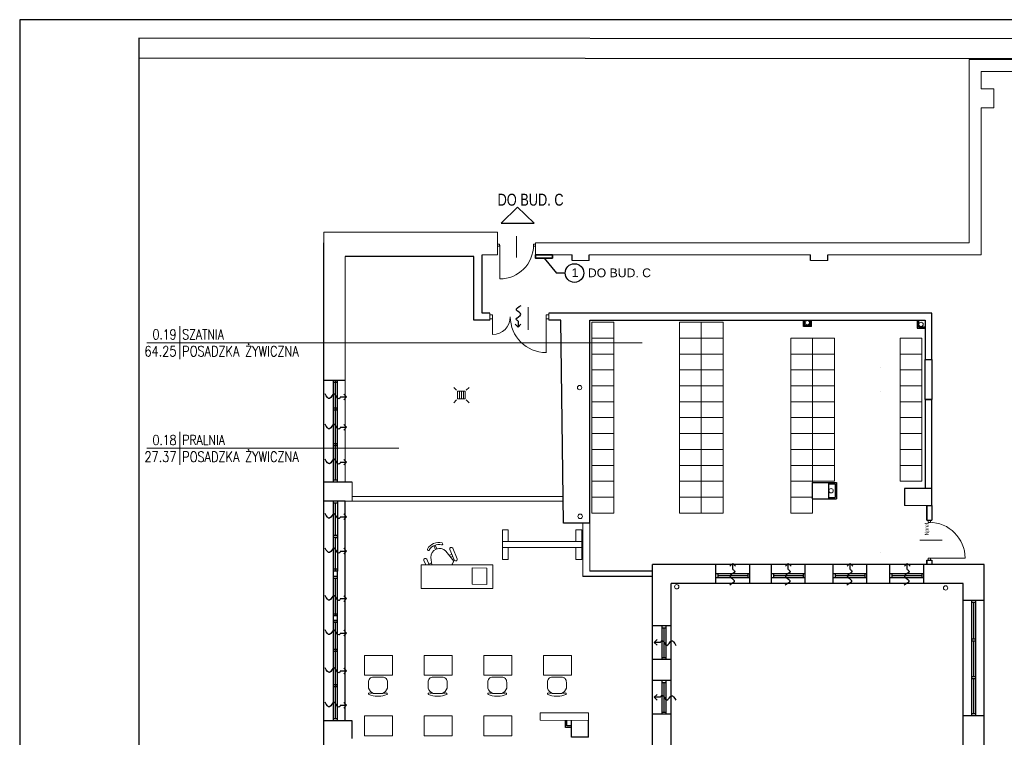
# Model space of a CAD drawing. Header units: millimetres. Extents: x 282377 to 1404227, y -783705 to 1038705.
# Tile 5 of 243: x 379076 to 381552, y 2626 to 4430. Entities that reach past the tile are written whole.
import ezdxf
from ezdxf.enums import TextEntityAlignment as Align

# ---------------------------------------------------------------- set-up
doc = ezdxf.new("R2010")
doc.units = ezdxf.units.MM
doc.layers.add('!A_aktualizacja NN_syl', color=12, linetype='Continuous')
doc.layers.add('A_opis', color=7, linetype='Continuous')
doc.layers.add('13. Podpisy', color=7, linetype='Continuous', lineweight=18, true_color=0xffffff)
for name, color, linetype, lineweight in [('7. Projektowana ściana murowana', 7, 'Continuous', 13), ('BA_drz', 7, 'Continuous', 18), ('BA_KS_ist.', 34, 'Continuous', 13), ('BA_met', 7, 'Continuous', 18), ('BA_txs', 2, 'Continuous', 18), ('Cienka', 7, 'Continuous', 18), ('mm_Wentylacja', 5, 'Continuous', 50), ('PG_WYPOSAŻENIE', 9, 'Continuous', 18), ('Przekrojowa', 60, 'Continuous', 18)]:
    doc.layers.add(name, color=color, linetype=linetype, lineweight=lineweight)
doc.styles.add('Arial', font='arial.ttf')
doc.styles.add('BIKTS', font='bikromsw.shx', dxfattribs={"width": 0.85})
doc.styles.add('BIKWYM', font='BIKROMSW.SHX', dxfattribs={"width": 0.8})
doc.styles.add('ROMANS', font='romans', dxfattribs={"width": 0.7})

# ---------------------------------------------------------------- blocks, each defined once
blk = doc.blocks.new('bikmet')
blk.add_line((0, 1.65), (0, -1.65))
at = {"style": 'ROMANS', "width": 0.8}
blk.add_attdef('NRPOM', text='', height=1, dxfattribs=at).set_placement((-0.333, 0.333), align=Align.RIGHT)
blk.add_attdef('NWAPOM', (0.25, 0.333), '', height=1, dxfattribs=at)
blk.add_attdef('RAREA', text='', height=1.042, dxfattribs=at).set_placement((-0.333, -0.333), align=Align.TOP_RIGHT)
blk.add_attdef('PODLOGA', text='', height=1.042, dxfattribs=at).set_placement((0.25, -0.333), align=Align.TOP_LEFT)
blk = doc.blocks.new('jamb')
blk.add_lwpolyline([(-0.5, -0.5), (-0.5, 0.5), (0.5, 0.5), (0.5, -0.5)], close=True)
blk = doc.blocks.new('dr1h901')
at = {"color": 7}
blk.add_line((-0.5, 0), (-0.5, 1), dxfattribs=at)
blk.add_line((0, 0.362), (0, -0.266))
blk.add_arc((-0.5, 0), 1, 0, 90, dxfattribs=at)
blk = doc.blocks.new('podciecie')
at = {"layer": 'mm_Wentylacja', "color": 142, "lineweight": 30}
for p, q in [((23288, -37575.5), (23288, -37590.5)), ((23288, -37590.5), (23280.9, -37583.4)), ((23288, -37590.5), (23295.1, -37583.4))]:
    blk.add_line(p, q, dxfattribs=at)
blk.add_spline([(23288, -37575.5), (23283.2, -37570.7), (23295.2, -37558.8), (23284.2, -37547.8), (23295.8, -37536.2)], degree=3, dxfattribs=at)
blk = doc.blocks.new('A$C6810ecfa')
at = {"layer": 'BA_KS_ist.', "color": 18, "linetype": 'Continuous', "lineweight": 20, "ltscale": 25, "true_color": 0x000000}
for centre in [(-1217.9, 2197.3), (-932.1, 2192.9), (-1790.9, 2034), (-579.3, 1891.7), (-1158.3, 1774.7), (-1789.4, 1710.4), (-417.4, 1584.6), (-1546.6, 1533.3), (-870.4, 1530.5), (-1546.6, 816), (-844.3, 813.3), (-1824.7, 575.4), (-1216.4, 582.9), (-1155.3, 585.3), (-616.6, 574.3), (-557.3, 574.3), (-11.3, 400.4), (-11.3, 278.7), (-371.6, 194.3)]:
    blk.add_circle(centre, 5.5, dxfattribs=at)
at = {"layer": 'BA_KS_ist.', "color": 30, "linetype": 'Continuous', "lineweight": 20, "ltscale": 25}
blk.add_circle((-2195.6, 249.7), 5.5, dxfattribs=at)
blk = doc.blocks.new('A$Cb384932f')
at = {"layer": 'BA_KS_ist.', "color": 34}
for p, q in [((-2107.2, 2034.5), (-2100.1, 2027.3)), ((-2075.9, 2027.3), (-2068.8, 2034.5)), ((-2097.5, 2024.8), (-2078.5, 2024.8)), ((-2097.5, 2005.7), (-2097.5, 2024.8)), ((-2078.5, 2005.7), (-2097.5, 2005.7)), ((-2093.1, 2024.8), (-2093.1, 2005.7)), ((-2088, 2024.8), (-2088, 2005.7)), ((-2082.9, 2024.8), (-2082.9, 2005.7)), ((-2078.5, 2024.8), (-2078.5, 2005.7)), ((-2107.2, 1996), (-2100.1, 2003.2)), ((-2068.8, 1996), (-2075.9, 2003.2)), ((-302.5, 292.6), (-295.3, 285.4)), ((-292.8, 282.9), (-273.7, 282.9)), ((-292.8, 263.8), (-292.8, 282.9)), ((-288.3, 282.9), (-288.3, 263.8)), ((-283.3, 282.9), (-283.3, 263.8)), ((-278.2, 282.9), (-278.2, 263.8)), ((-273.7, 282.9), (-273.7, 263.8)), ((-271.2, 285.4), (-264, 292.6)), ((-302.5, 254.1), (-295.3, 261.3)), ((-273.7, 263.8), (-292.8, 263.8)), ((-264, 254.1), (-271.2, 261.3))]:
    blk.add_line(p, q, dxfattribs=at)
blk = doc.blocks.new('A$C6e56510e')
at = {"layer": 'PG_WYPOSAŻENIE', "color": 251, "true_color": 0x636466}
for p, q in [((5, 281), (5, 134)), ((354, 416), (130, 416)), ((259, 479), (225, 479)), ((479, 281), (479, 134)), ((356, 0), (131, 0))]:
    blk.add_line(p, q, dxfattribs=at)
for centre, radius, start, end in [((216, 211), 222, 112.8026, 161.5732), ((208, 6), 473, 87.8783, 114.1146), ((276, 6), 473, 65.8854, 92.1217), ((269, 211), 222, 18.4268, 67.1974), ((129, 124), 124, 175.2787, 270.8747), ((355, 124), 124, 269.1253, 4.7213)]:
    blk.add_arc(centre, radius, start, end, dxfattribs=at)
for points in [[(130, 416), (55, 403), (16, 407), (6, 430), (14, 438)], [(354, 416), (430, 403), (468, 407), (478, 430), (470, 438)]]:
    blk.add_spline(points, degree=3, dxfattribs=at)
blk = doc.blocks.new('A$Ce0212712')
at = {"layer": 'PG_WYPOSAŻENIE', "color": 251, "true_color": 0x636466}
for p, q in [((116.2, 180), (56.2, 180)), ((56.2, 180), (56.2, 0)), ((116.2, 180), (116.2, 0)), ((56.2, 153.3), (38.3, 156.1)), ((42.2, 165.8), (56.2, 159.9)), ((56.2, 168.6), (45.4, 173.2)), ((51.6, 154.1), (54.4, 160.6)), ((6.9, 145.1), (16.5, 141)), ((8.1, 148), (17.8, 143.9)), ((41.1, 89.6), (14.6, 100.8)), ((17.7, 108.2), (44.2, 96.9)), ((22, 117.8), (47.5, 98.3)), ((32.7, 109.6), (29.9, 103)), ((35.3, 100.7), (37.5, 105.9)), ((116.2, 0), (56.2, 0))]:
    blk.add_line(p, q, dxfattribs=at)
for centre, radius, start, end in [((43.8, 169.5), 4, 66.9416, 246.9416), ((31.8, 136.2), 31.8, 117.8261, 196.0571), ((31.8, 136.2), 26.5, 117.8261, 196.0571), ((37.7, 133.7), 22.4, 88.5371, 225.346), ((17.9, 161.8), 2.68, 305.0597, 110.5924), ((3.7, 128.5), 2.68, 203.2907, 8.8234), ((16.2, 104.5), 4, 66.9416, 246.9416), ((33.4, 135.5), 39.8, 290.6531, 304.8412), ((42.7, 93.2), 4, 246.9416, 66.9416)]:
    blk.add_arc(centre, radius, start, end, dxfattribs=at)

msp = doc.modelspace()

# ---------------------------------------------------------------- linework, layer by layer
at = {"layer": '!A_aktualizacja NN_syl'}
for p in [(380394.2, 3830.2), (380447.4, 3793)]:
    msp.add_line(p, (380426, 3793), dxfattribs=at)
at = {"layer": '!A_aktualizacja NN_syl', "lineweight": 35}
msp.add_lwpolyline([(380415.4, 3830.2), (380373, 3830.2), (380373, 3838.9), (380415.4, 3838.9)], close=True, dxfattribs=at)
at = {"layer": '!A_aktualizacja NN_syl'}
msp.add_circle((380470.8, 3793), 23.4, dxfattribs=at)
at = {"lineweight": 20}
for p, q in [((381712.5, 4329.9), (381463.5, 4329.9)), ((381463.5, 4329.9), (381463.5, 3868.9)), ((381661.5, 4299.9), (381493.5, 4299.9)), ((381493.5, 4299.9), (381493.5, 4255.9)), ((381493.5, 4255.9), (381525.5, 4255.9)), ((381525.5, 4255.9), (381525.5, 4207.9)), ((381525.5, 4207.9), (381493.5, 4207.9)), ((381493.5, 4207.9), (381493.5, 3838.9)), ((380277.5, 3838.9), (380277.5, 3868.9)), ((380373, 3838.9), (380373, 3868.9)), ((380373, 3868.9), (381463.5, 3868.9)), ((380277.5, 3838.9), (380239, 3838.9)), ((380465, 3838.9), (380373, 3838.9)), ((381064, 3838.9), (380508, 3838.9)), ((381493.5, 3838.9), (381108, 3838.9)), ((379894.5, 3834.4), (379894.5, 3266.9)), ((380465, 3824.9), (380508, 3824.9)), ((381108, 3824.9), (381064, 3824.9)), ((380258, 3691.9), (380258, 3674.4)), ((380406, 3691.9), (380406, 3674.4)), ((380264.5, 3688.1), (380258, 3688.1)), ((380264.5, 3678.1), (380258, 3678.1)), ((380264.5, 3688.1), (380264.5, 3678.1)), ((380406, 3688.1), (380399.5, 3688.1)), ((380399.5, 3688.1), (380399.5, 3678.1)), ((380399.5, 3683.1), (380399.5, 3592.1)), ((380406, 3678.1), (380399.5, 3678.1)), ((379911.5, 3219.4), (379911.5, 3266.9)), ((379911.5, 3219.4), (379894.5, 3219.4)), ((381300.5, 3208.9), (381357, 3208.9)), ((381349, 3059.9), (381357, 3059.9))]:
    msp.add_line(p, q, dxfattribs=at)
for p, q in [((379840.5, 1706.4), (379840.5, 3868.9)), ((380239, 3691.9), (380239, 3838.9)), ((380465, 3824.9), (380465, 3838.9)), ((380508, 3824.9), (380508, 3838.9)), ((381064, 3824.9), (381064, 3838.9)), ((381108, 3824.9), (381108, 3838.9)), ((380217.5, 3834.4), (379894.5, 3834.4)), ((380217.5, 3674.4), (380217.5, 3834.4)), ((380258, 3691.9), (380239, 3691.9)), ((381369, 3691.9), (380406, 3691.9)), ((381369, 3575.9), (381369, 3691.9)), ((380258, 3674.4), (380217.5, 3674.4)), ((380436.5, 3674.4), (380406, 3674.4)), ((380443.5, 3164.4), (380436.5, 3674.4)), ((380509.5, 3164.4), (380509.5, 3674.4)), ((380509.5, 3674.4), (381352.5, 3674.4)), ((381046.6, 3658.2), (381046.6, 3674.4)), ((381049.6, 3661.2), (381049.6, 3674.4)), ((381063.6, 3661.2), (381063.6, 3674.4)), ((381066.6, 3658.2), (381066.6, 3674.4)), ((381332.5, 3674.4), (381332.5, 3654.4)), ((381335.5, 3674.4), (381335.5, 3657.4)), ((381352.5, 3674.4), (381352.5, 3575.9)), ((381066.6, 3658.2), (381046.6, 3658.2)), ((381063.6, 3661.2), (381049.6, 3661.2)), ((381332.5, 3654.4), (381352.5, 3654.4)), ((381335.5, 3657.4), (381352.5, 3657.4)), ((381352.5, 3575.9), (381369, 3575.9)), ((379894.5, 3522.9), (379840.5, 3522.9)), ((379865, 3266.9), (379865, 3522.9)), ((379875, 3517.9), (379865, 3517.9)), ((379870, 3452.9), (379870, 3517.9)), ((379875, 3266.9), (379875, 3522.9)), ((381352.5, 3474.9), (381352.5, 3251.4)), ((381352.5, 3474.9), (381369, 3474.9)), ((381369, 3251.4), (381369, 3474.9)), ((379875, 3452.9), (379865, 3452.9)), ((379875, 3447.9), (379865, 3447.9)), ((379870, 3363.5), (379870, 3447.9)), ((379875, 3363.5), (379865, 3363.5)), ((379875, 3358.5), (379865, 3358.5)), ((379870, 3271.9), (379870, 3358.5)), ((379875, 3271.9), (379865, 3271.9)), ((379911.5, 3266.9), (379840.5, 3266.9)), ((379875, 3266.9), (379865, 3266.9)), ((381068.5, 3266.4), (381109.5, 3266.4)), ((381068.5, 3266.4), (381068.5, 3225.4)), ((381109.5, 3266.4), (381109.5, 3225.4)), ((381109.5, 3266.4), (381129.5, 3266.4)), ((381109.5, 3263.4), (381126.5, 3263.4)), ((381126.5, 3263.4), (381126.5, 3228.4)), ((381129.5, 3266.4), (381129.5, 3225.4)), ((381369, 3251.4), (381300.5, 3251.4)), ((381300.5, 3251.4), (381300.5, 3208.9)), ((381369, 3208.9), (381369, 3251.4)), ((379894.5, 3219.4), (379840.5, 3219.4)), ((379875, 3219.4), (379865, 3219.4)), ((379865, 3043.4), (379865, 3219.4)), ((379875, 3219.4), (379875, 3043.4)), ((379894.5, 3043.4), (379894.5, 3219.4)), ((381068.5, 3225.4), (381109.5, 3225.4)), ((381109.5, 3228.4), (381126.5, 3228.4)), ((381109.5, 3225.4), (381129.5, 3225.4)), ((379875, 3214.4), (379865, 3214.4)), ((379870, 3133), (379870, 3214.4)), ((381357, 3208.9), (381369, 3208.9)), ((381357, 3208.9), (381357, 3171.8)), ((381369, 3208.9), (381369, 3171.8)), ((381357, 3171.8), (381369, 3171.8)), ((380509.5, 3164.4), (380443.5, 3164.4)), ((379875, 3133), (379865, 3133)), ((379875, 3127.8), (379865, 3127.8)), ((379870, 3048.4), (379870, 3127.8)), ((381357, 3070.8), (381357, 3059.9)), ((381357, 3070.8), (381369, 3070.8)), ((381369, 3070.8), (381369, 3059.9)), ((379875, 3048.4), (379865, 3048.4)), ((380667, 2247.4), (380667, 3059.9)), ((381501, 3059.9), (380667, 3059.9)), ((380826.5, 3012.9), (380826.5, 3059.9)), ((380911.5, 3012.9), (380911.5, 3059.9)), ((380966, 3012.9), (380966, 3059.9)), ((381051, 3012.9), (381051, 3059.9)), ((381121, 3012.9), (381121, 3059.9)), ((381206, 3012.9), (381206, 3059.9)), ((381264, 3012.9), (381264, 3059.9)), ((381349, 3012.9), (381349, 3059.9)), ((381501, 2508.6), (381501, 3059.9)), ((379865, 2666.9), (379865, 3043.4)), ((379875, 3043.4), (379865, 3043.4)), ((379875, 3043.4), (379865, 3043.4)), ((379875, 3029.9), (379865, 3029.9)), ((379875, 3024.9), (379865, 3024.9)), ((379870, 2935.8), (379870, 3024.9)), ((379875, 2666.9), (379875, 3043.4)), ((379894.5, 2666.9), (379894.5, 3043.4)), ((380667, 3029.9), (380491.7, 3029.9)), ((380667, 3043.4), (380509.5, 3043.4)), ((380911.5, 3036.4), (380826.5, 3036.4)), ((380911.5, 3026.4), (380826.5, 3026.4)), ((380831.5, 3036.4), (380831.5, 3026.4)), ((380906.5, 3031.4), (380831.5, 3031.4)), ((380906.5, 3036.4), (380906.5, 3026.4)), ((381051, 3036.4), (380966, 3036.4)), ((381051, 3026.4), (380966, 3026.4)), ((380971, 3036.4), (380971, 3026.4)), ((381046, 3031.4), (380971, 3031.4)), ((381046, 3036.4), (381046, 3026.4)), ((381206, 3036.4), (381121, 3036.4)), ((381206, 3026.4), (381121, 3026.4)), ((381126, 3036.4), (381126, 3026.4)), ((381201, 3031.4), (381126, 3031.4)), ((381201, 3036.4), (381201, 3026.4)), ((381349, 3036.4), (381264, 3036.4)), ((381349, 3026.4), (381264, 3026.4)), ((381269, 3036.4), (381269, 3026.4)), ((381344, 3031.4), (381269, 3031.4)), ((381344, 3036.4), (381344, 3026.4)), ((381448, 3012.9), (380714, 3012.9)), ((380714, 2971.4), (380714, 3012.9)), ((381448, 2508.6), (381448, 3012.9)), ((380714, 2271.9), (380714, 2971.4)), ((381501, 2969.9), (381448, 2969.9)), ((381469.5, 2969.9), (381469.5, 2679.9)), ((381479.5, 2964.9), (381469.5, 2964.9)), ((381474.5, 2964.9), (381474.5, 2873.1)), ((381479.5, 2969.9), (381479.5, 2679.9)), ((379875, 2935.8), (379865, 2935.8)), ((379875, 2935.8), (379865, 2935.8)), ((379875, 2930.8), (379865, 2930.8)), ((379875, 2930.8), (379865, 2930.8)), ((379875, 2930.8), (379865, 2930.8)), ((379865, 2919.3), (379875, 2919.3)), ((379875, 2919.3), (379865, 2919.3)), ((379875, 2914.3), (379865, 2914.3)), ((379870, 2846.6), (379870, 2914.3)), ((380714, 2906.4), (380667, 2906.4)), ((380690.5, 2906.4), (380690.5, 2821.4)), ((380690.5, 2901.4), (380700.5, 2901.4)), ((380695.5, 2901.4), (380695.5, 2826.4)), ((380700.5, 2906.4), (380700.5, 2821.4)), ((381469.5, 2873.1), (381479.5, 2873.1)), ((381469.5, 2868.1), (381479.5, 2868.1)), ((381474.5, 2868.1), (381474.5, 2778.7)), ((379875, 2846.6), (379865, 2846.6)), ((379875, 2841.6), (379865, 2841.6)), ((379870, 2757.5), (379870, 2841.6)), ((380690.5, 2826.4), (380700.5, 2826.4)), ((380714, 2821.4), (380667, 2821.4)), ((381469.5, 2778.7), (381479.5, 2778.7)), ((381469.5, 2773.7), (381479.5, 2773.7)), ((381474.5, 2773.7), (381474.5, 2684.9)), ((379875, 2757.5), (379865, 2757.5)), ((379875, 2752.5), (379865, 2752.5)), ((379870, 2671.9), (379870, 2752.5)), ((380714, 2768.9), (380667, 2768.9)), ((380690.5, 2768.9), (380690.5, 2683.9)), ((380690.5, 2763.9), (380700.5, 2763.9)), ((380695.5, 2763.9), (380695.5, 2688.9)), ((380700.5, 2768.9), (380700.5, 2683.9)), ((380700.5, 2767.9), (380700.5, 2684.9)), ((380714, 2683.9), (380667, 2683.9)), ((380690.5, 2688.9), (380700.5, 2688.9)), ((381501, 2679.9), (381448, 2679.9)), ((381479.5, 2684.9), (381469.5, 2684.9)), ((379911.5, 2666.9), (379840.5, 2666.9)), ((379875, 2671.9), (379865, 2671.9)), ((379875, 2666.9), (379865, 2666.9)), ((379911.5, 2622.9), (379911.5, 2666.9)), ((380463, 2626.4), (380463, 2667.9)), ((380506, 2626.4), (380506, 2667.9)), ((380506, 2626.4), (380463, 2626.4))]:
    msp.add_line(p, q)
at = {"ltscale": 10}
for p, q in [((380448.4, 2650.4), (380448.4, 2668.5)), ((380463, 2650.4), (380448.4, 2650.4)), ((380451.6, 2654.4), (380451.6, 2668.5)), ((380463, 2654.4), (380451.6, 2654.4))]:
    msp.add_line(p, q, dxfattribs=at)
msp.add_lwpolyline([(381352.5, 3575.9), (381369, 3575.9), (381369, 3474.9), (381352.5, 3474.9)], close=True)
for points in [[(381357, 3171.8), (381357, 3208.9), (381369, 3208.9), (381369, 3171.8)], [(381369, 3070.8), (381369, 3059.9), (381357, 3059.9), (381357, 3070.8)]]:
    msp.add_lwpolyline(points)
for p in [(379870, 3520.4), (379870, 3520.4), (379870, 3450.4), (379870, 3450.4), (379870, 3361), (379870, 3361), (379870, 3125.3), (379870, 3045.9), (379870, 2933.3), (379870, 2933.3), (379870, 2844.1), (379870, 2844.1), (379870, 2755), (379870, 2755)]:
    msp.add_point(p)
at = {"layer": '13. Podpisy', "ltscale": 10}
for p, q in [((380491.7, 3029.9), (380491.7, 3164.4)), ((380509.5, 3043.4), (380509.5, 3164.4)), ((379865, 2919.3), (379865, 2930.8))]:
    msp.add_line(p, q, dxfattribs=at)
at = {"layer": '7. Projektowana ściana murowana', "ltscale": 100}
for p, q in [((379911.5, 3231.4), (380442.1, 3231.4)), ((379911.5, 3219.4), (380442.3, 3219.4))]:
    msp.add_line(p, q, dxfattribs=at)
msp.add_lwpolyline([(379911.5, 3231.4), (380442.1, 3231.4), (380442.3, 3219.4), (379911.5, 3219.4)], close=True, dxfattribs=at)
at = {"layer": 'BA_drz'}
msp.add_line((380264.5, 3683.1), (380264.5, 3638.1), dxfattribs=at)
msp.add_arc((380264.5, 3683.1), 45, 270, 0, dxfattribs=at)
at = {"layer": 'BA_met'}
for p, q in [((379395.4, 3617.8), (380640.7, 3617.8)), ((379395.4, 3352.4), (380028.9, 3352.4))]:
    msp.add_line(p, q, dxfattribs=at)
at = {"layer": 'Cienka'}
for p, q in [((379840.5, 3868.9), (379840.5, 3895.9)), ((379840.5, 3895.9), (380277.5, 3895.9)), ((380277.5, 3868.9), (380277.5, 3895.9))]:
    msp.add_line(p, q, dxfattribs=at)
at = {"layer": 'PG_WYPOSAŻENIE'}
for p, q in [((380619.5, 3674.4), (380679.5, 3674.4)), ((380899.5, 3674.4), (380959.5, 3674.4)), ((381179.5, 3674.4), (381239.5, 3674.4)), ((380514.5, 3629.4), (380569.5, 3629.4)), ((380734.5, 3629.4), (380789.5, 3629.4)), ((380789.5, 3629.4), (380844.5, 3629.4)), ((381014.5, 3629.4), (381069.5, 3629.4)), ((381069.5, 3629.4), (381124.5, 3629.4)), ((381289.5, 3629.4), (381344.5, 3629.4)), ((380514.5, 3589.4), (380569.5, 3589.4)), ((380734.5, 3589.4), (380789.5, 3589.4)), ((380789.5, 3589.4), (380844.5, 3589.4)), ((381014.5, 3589.4), (381069.5, 3589.4)), ((381069.5, 3589.4), (381124.5, 3589.4)), ((381289.5, 3589.4), (381344.5, 3589.4)), ((380514.5, 3549.4), (380569.5, 3549.4)), ((380734.5, 3549.4), (380789.5, 3549.4)), ((380789.5, 3549.4), (380844.5, 3549.4)), ((381014.5, 3549.4), (381069.5, 3549.4)), ((381069.5, 3549.4), (381124.5, 3549.4)), ((381239.5, 3554.9), (381239.5, 3554.9)), ((381289.5, 3549.4), (381344.5, 3549.4)), ((380514.5, 3509.4), (380569.5, 3509.4)), ((380734.5, 3509.4), (380789.5, 3509.4)), ((380789.5, 3509.4), (380844.5, 3509.4)), ((381014.5, 3509.4), (381069.5, 3509.4)), ((381069.5, 3509.4), (381124.5, 3509.4)), ((381239.5, 3494.9), (381239.5, 3494.9)), ((381289.5, 3509.4), (381344.5, 3509.4)), ((380514.5, 3469.4), (380569.5, 3469.4)), ((380734.5, 3469.4), (380789.5, 3469.4)), ((380789.5, 3469.4), (380844.5, 3469.4)), ((381014.5, 3469.4), (381069.5, 3469.4)), ((381069.5, 3469.4), (381124.5, 3469.4)), ((381289.5, 3469.4), (381344.5, 3469.4)), ((380514.5, 3429.4), (380569.5, 3429.4)), ((380734.5, 3429.4), (380789.5, 3429.4)), ((380789.5, 3429.4), (380844.5, 3429.4)), ((381014.5, 3429.4), (381069.5, 3429.4)), ((381069.5, 3429.4), (381124.5, 3429.4)), ((381289.5, 3429.4), (381344.5, 3429.4)), ((380514.5, 3389.4), (380569.5, 3389.4)), ((380734.5, 3389.4), (380789.5, 3389.4)), ((380789.5, 3389.4), (380844.5, 3389.4)), ((381014.5, 3389.4), (381069.5, 3389.4)), ((381069.5, 3389.4), (381124.5, 3389.4)), ((381289.5, 3389.4), (381344.5, 3389.4)), ((380514.5, 3349.4), (380569.5, 3349.4)), ((380734.5, 3349.4), (380789.5, 3349.4)), ((380789.5, 3349.4), (380844.5, 3349.4)), ((381014.5, 3349.4), (381069.5, 3349.4)), ((381069.5, 3349.4), (381124.5, 3349.4)), ((381289.5, 3349.4), (381344.5, 3349.4)), ((380514.5, 3309.4), (380569.5, 3309.4)), ((380734.5, 3309.4), (380789.5, 3309.4)), ((380789.5, 3309.4), (380844.5, 3309.4)), ((381014.5, 3309.4), (381069.5, 3309.4)), ((381069.5, 3309.4), (381124.5, 3309.4)), ((381289.5, 3309.4), (381344.5, 3309.4)), ((380514.5, 3269.4), (380569.5, 3269.4)), ((380734.5, 3269.4), (380789.5, 3269.4)), ((380789.5, 3269.4), (380844.5, 3269.4)), ((381014.5, 3269.4), (381069.5, 3269.4)), ((381069.5, 3269.4), (381124.5, 3269.4)), ((381289.5, 3269.4), (381344.5, 3269.4)), ((380514.5, 3229.4), (380569.5, 3229.4)), ((380734.5, 3229.4), (380789.5, 3229.4)), ((380789.5, 3229.4), (380844.5, 3229.4)), ((381014.5, 3229.4), (381069.5, 3229.4)), ((380514.5, 3189.4), (380569.5, 3189.4)), ((380734.5, 3189.4), (380789.5, 3189.4)), ((380789.5, 3189.4), (380844.5, 3189.4)), ((381014.5, 3189.4), (381069.5, 3189.4)), ((379894.5, 3091.3), (379894.5, 3151.3)), ((380289.5, 3117.8), (380289.5, 3147.8)), ((380289.5, 3147.8), (380304.5, 3147.8)), ((380304.5, 3147.8), (380304.5, 3117.8)), ((380489.5, 3147.8), (380474.5, 3147.8)), ((380474.5, 3147.8), (380474.5, 3117.8)), ((380489.5, 3117.8), (380489.5, 3147.8)), ((380289.5, 3117.8), (380489.5, 3117.8)), ((380289.5, 3102.8), (380289.5, 3117.8)), ((380289.5, 3117.8), (380289.5, 3102.8)), ((380489.5, 3102.8), (380289.5, 3102.8)), ((380289.5, 3102.8), (380289.5, 3072.8)), ((380304.5, 3072.8), (380304.5, 3102.8)), ((380474.5, 3072.8), (380474.5, 3102.8)), ((380489.5, 3117.8), (380489.5, 3102.8)), ((380489.5, 3102.8), (380489.5, 3072.8)), ((380289.5, 3072.8), (380304.5, 3072.8)), ((380489.5, 3072.8), (380474.5, 3072.8)), ((381239.5, 3091.3), (381239.5, 3091.3))]:
    msp.add_line(p, q, dxfattribs=at)
for points in [[(380569.5, 3669.4), (380569.5, 3189.4), (380514.5, 3189.4), (380514.5, 3669.4)], [(380789.5, 3669.4), (380789.5, 3189.4), (380734.5, 3189.4), (380734.5, 3669.4)], [(380844.5, 3669.4), (380844.5, 3189.4), (380789.5, 3189.4), (380789.5, 3669.4)], [(381069.5, 3629.4), (381069.5, 3189.4), (381014.5, 3189.4), (381014.5, 3629.4)], [(381124.5, 3629.4), (381124.5, 3269.4), (381069.5, 3269.4), (381069.5, 3629.4)], [(381344.5, 3629.4), (381344.5, 3269.4), (381289.5, 3269.4), (381289.5, 3629.4)], [(380213.3, 3051.7), (380250.4, 3051.1), (380250.4, 3009.9), (380213.3, 3010.5)], [(380013, 2781.8), (380013, 2831.8), (379943, 2831.8), (379943, 2781.8)], [(380163, 2781.8), (380163, 2831.8), (380093, 2831.8), (380093, 2781.8)], [(380313, 2781.8), (380313, 2831.8), (380243, 2831.8), (380243, 2781.8)], [(380463, 2781.8), (380463, 2831.8), (380393, 2831.8), (380393, 2781.8)], [(380013, 2629.6), (380013, 2679.6), (379943, 2679.6), (379943, 2629.6)], [(380163, 2629.6), (380163, 2679.6), (380093, 2679.6), (380093, 2629.6)], [(380313, 2629.6), (380313, 2679.6), (380243, 2679.6), (380243, 2629.6)], [(380384.3, 2687.6), (380506, 2687.5), (380506, 2668.4), (380384.3, 2668.5)]]:
    msp.add_lwpolyline(points, close=True, dxfattribs=at)

# ---------------------------------------------------------------- block references
at = {"lineweight": 20}
msp.add_blockref('A$C6810ecfa', (382274.5, 1470.9), dxfattribs=at)
at = {"lineweight": 20, "xscale": -1, "rotation": 89.99999999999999}
msp.add_blockref('A$Ce0212712', (380265.4, 3115.8), dxfattribs=at)
at = {"ltscale": 10, "xscale": -0.1, "yscale": 0.1, "zscale": 0.1, "rotation": 180}
for p in [(379952.5, 2777.4), (380102.5, 2777.4), (380252.5, 2777.4), (380402.5, 2777.4)]:
    msp.add_blockref('A$C6e56510e', p, dxfattribs=at)
at = {"layer": 'BA_drz', "xscale": -5.20049504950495, "yscale": 5.673267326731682, "zscale": 5.20049504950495}
for p in [(380280.1, 3863.1), (380370.4, 3863.1)]:
    msp.add_blockref('jamb', p, dxfattribs=at)
at = {"layer": 'BA_drz'}
for name, p, xscale, yscale, zscale, rotation in [('dr1h901', (380325.3, 3863.1), -85.0990099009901, 85.0990099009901, -85.0990099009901, 180), ('dr1h901', (380354.5, 3683.1), 90, 90, -90, 180), ('jamb', (381363, 3169), -5.5, 5.999999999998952, 5.5, 89.99999999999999), ('dr1h901', (381363, 3121.3), -90, 90, -90, 270), ('jamb', (381363, 3073.5), -5.5, 5.999999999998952, 5.5, 89.99999999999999)]:
    msp.add_blockref(name, p, dxfattribs=dict(at, xscale=xscale, yscale=yscale, zscale=zscale, rotation=rotation))
at = {"layer": 'BA_met', "xscale": 25, "yscale": 25, "zscale": 25}
for p, values in [((379478.3, 3617.8), {'NRPOM': '0.19', 'NWAPOM': 'SZATNIA', 'RAREA': '64.25', 'PODLOGA': 'POSADZKA ŻYWICZNA'}), ((379478.3, 3352.4), {'NRPOM': '0.18', 'NWAPOM': 'PRALNIA', 'RAREA': '27.37', 'PODLOGA': 'POSADZKA ŻYWICZNA'})]:
    msp.add_blockref('bikmet', p, dxfattribs=at).add_auto_attribs(values)
at = {"layer": 'mm_Wentylacja', "lineweight": 30}
msp.add_blockref('podciecie', (357041, 41247.6), dxfattribs=at)
for p, rotation in [((342307.4, -19806.4), 89.99999999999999), ((342307.4, -19882.6), 89.99999999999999), ((342307.4, -19970.5), 89.99999999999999), ((342307.4, -20107.6), 89.99999999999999), ((342307.4, -20194.2), 89.99999999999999), ((404156.9, -34527.7), 180), ((404296.3, -34527.7), 180), ((404451.8, -34527.7), 180), ((404595.6, -34527.7), 180), ((342307.4, -20313.6), 89.99999999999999), ((342307.4, -20400.1), 89.99999999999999), ((418261.9, 26152.2), 270), ((342307.4, -20495.1), 89.99999999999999), ((418261.9, 26014.6), 270), ((342307.4, -20581.7), 89.99999999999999)]:
    msp.add_blockref('podciecie', p, dxfattribs=dict(at, rotation=rotation))
at = {"layer": 'Przekrojowa'}
msp.add_blockref('A$Cb384932f', (382274.5, 1470.9), dxfattribs=at)

# ---------------------------------------------------------------- texts
at = {"layer": '!A_aktualizacja NN_syl', "style": 'Arial'}
for s, p in [('1', (380463.7, 3782.9)), ('DO BUD. C', (380504.5, 3782.5))]:
    msp.add_text(s, height=22, dxfattribs=at).set_placement(p)
at = {"layer": 'BA_txs', "insert": (381351.8, 3133.6), "char_height": 9.38, "width": 793.753, "attachment_point": 1, "rotation": 90, "style": 'BIKTS'}
msp.add_mtext('Npref', dxfattribs=at)
at = {"layer": 'Cienka', "lineweight": 0, "insert": (380360.4, 3977.1), "char_height": 30, "attachment_point": 5, "style": 'BIKWYM', "bg_fill": 2}
msp.add_mtext('\\A1;DO BUD. C', dxfattribs=at)

# ---------------------------------------------------------------- next in the draw order: linework, layer by layer
at = {"linetype": 'Continuous', "lineweight": 25}
msp.add_lwpolyline([(383913.5, 976.4), (383913.5, 4379.9), (379375.1, 4383.3), (379375.1, 979.8)], close=True, dxfattribs=at)
at = {"layer": 'A_opis', "linetype": 'Continuous'}
for p, q in [((380286.1, 3918.6), (380327.9, 3958.9)), ((380369.7, 3918.6), (380327.9, 3958.9)), ((380286.1, 3918.6), (380369.7, 3918.6))]:
    msp.add_line(p, q, dxfattribs=at)
at = {"layer": 'Defpoints', "color": 2, "linetype": 'Continuous', "lineweight": 30, "flags": 128}
for points in [[(383963.5, 926.4), (383963.5, 4429.9), (379075.8, 4429.9), (379075.8, 926.4)], [(383863.5, 1026.4), (383863.5, 4329.9), (379375.1, 4333.3), (379375.1, 1029.8)]]:
    msp.add_lwpolyline(points, close=True, dxfattribs=at)

doc.saveas('drawing.dxf')
